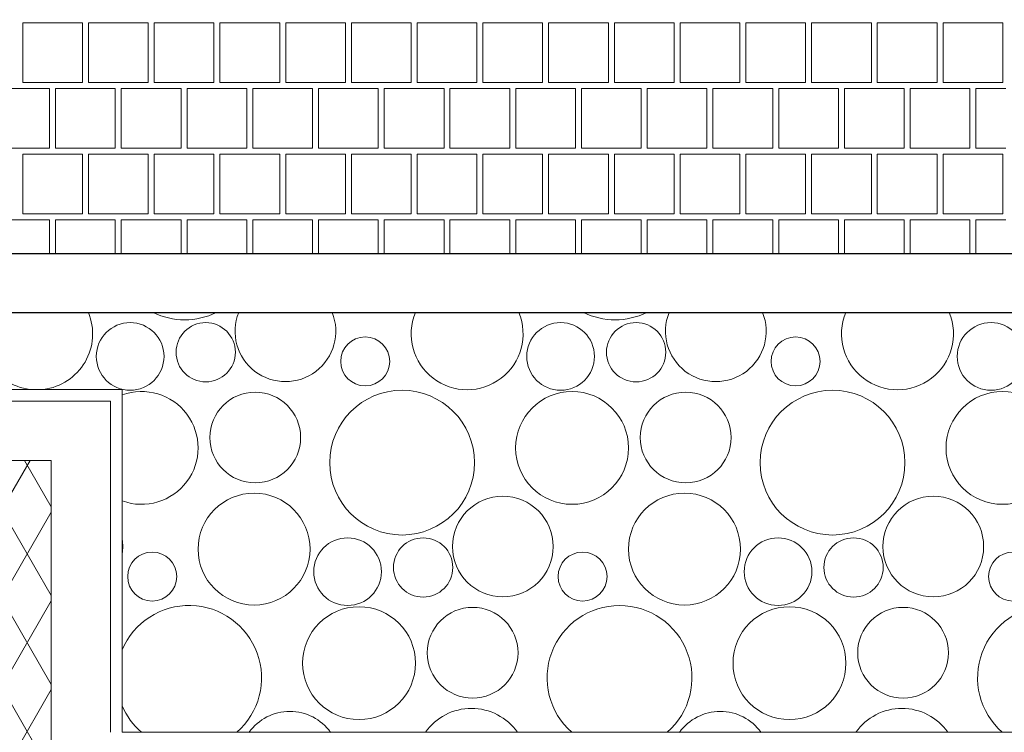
# Model space of a CAD drawing. Header units: millimetres. Extents: x -126271 to -88962, y -179170 to 5194.
# Tile 61 of 66: x -121213 to -119549, y -91577 to -90371. Entities that reach past the tile are written whole.
import ezdxf

# ---------------------------------------------------------------- set-up
doc = ezdxf.new("R2010")
doc.units = ezdxf.units.MM
doc.header["$MEASUREMENT"] = 0
for name, color, linetype, lineweight, true_color in [('Nowe_2D - Rysunki i Obrazki_Nr_pióra__105', 7, 'Continuous', 13, 0xcccccc), ('Nowe_2D - Rysunki i Obrazki_Nr_pióra__61', 7, 'Continuous', 18, 0x6a6a6a), ('Nowe_Konstrukcja - Słupy_Nr_pióra__1', 7, 'Continuous', 13, 0x6879ec), ('Nowe_Konstrukcja - Słupy_Nr_pióra__107', 7, 'Continuous', 13, 0xaaaaaa), ('Nowe_Konstrukcja - Słupy_Nr_pióra__109', 7, 'Continuous', 13, 0xaaaaaa), ('Nowe_Konstrukcja - Ściany zew_Nr_pióra__105', 7, 'Continuous', 13, 0xcccccc), ('Nowe_Wymiarowanie - Ogólne_Nr_pióra__81', 7, 'Continuous', 13, 0x6a6a6a)]:
    doc.layers.add(name, color=color, linetype=linetype, lineweight=lineweight, true_color=true_color)
for name, color, linetype, lineweight in [('Nowe_2D - Rysunki i Obrazki_Nr_pióra__22', 8, 'Continuous', 25), ('Nowe_Konstrukcja - Słupy_Nr_pióra__21', 7, 'Continuous', 20), ('Nowe_Konstrukcja - Słupy_Nr_pióra__4', 8, 'Continuous', 13), ('Nowe_Konstrukcja - Słupy_Nr_pióra__41', 7, 'Continuous', 13), ('Nowe_Konstrukcja - Ściany zew_Nr_pióra__3', 7, 'Continuous', 13), ('Nowe_Wymiarowanie - Ogólne_Nr_pióra__42', 8, 'Continuous', 25)]:
    doc.layers.add(name, color=color, linetype=linetype, lineweight=lineweight)
doc.layers.add('Nowe_Konstrukcja - Słupy', color=7, linetype='Continuous')
doc.layers.add('Nowe_Wymiarowanie - Ogólne', color=7, linetype='Continuous')
doc.styles.add('STYL_AUTOMATYCZNY_1', font='arial.ttf')
doc.dimstyles.new('STYL_AUTOMATYCZNY__1', dxfattribs={"dimtxt": 150, "dimasz": 47.5, "dimexe": 0.18, "dimexo": 0.0625, "dimgap": 0, "dimtad": 1, "dimtih": 1, "dimtoh": 1, "dimdec": 0, "dimlfac": 0.1, "dimzin": 0, "dimdsep": 46, "dimtxsty": 'STYL_AUTOMATYCZNY_1', "dimblk": 'ARROWHEAD_6', "dimblk1": 'ARROWHEAD_6', "dimblk2": 'ARROWHEAD_6', "dimcen": 0.09, "dimse1": 1, "dimse2": 1, "dimclrd": 256, "dimclre": 256, "dimclrt": 8, "dimazin": 0, "dimtfac": 1, "dimtdec": 4, "dimtmove": 0, "dimatfit": 3, "dimfxl": 0, "dimtolj": 1, "dimtzin": 0, "dimarcsym": 0})
doc.dimstyles.new('STYL_AUTOMATYCZNY__3', dxfattribs={"dimtxt": 150, "dimasz": 47.5, "dimexe": 0.18, "dimexo": 0.0625, "dimgap": 0, "dimtad": 1, "dimdec": 0, "dimlfac": 0.1, "dimzin": 0, "dimdsep": 46, "dimtxsty": 'STYL_AUTOMATYCZNY_1', "dimblk": 'ARROWHEAD_6', "dimblk1": 'ARROWHEAD_6', "dimblk2": 'ARROWHEAD_6', "dimcen": 0.09, "dimse1": 1, "dimse2": 1, "dimclrd": 256, "dimclre": 256, "dimclrt": 8, "dimazin": 0, "dimtfac": 1, "dimtdec": 4, "dimtmove": 0, "dimatfit": 3, "dimfxl": 0, "dimtolj": 1, "dimtzin": 0, "dimarcsym": 0})

# ---------------------------------------------------------------- blocks, each defined once
blk = doc.blocks.new('*X72')
at = {"layer": 'Nowe_Konstrukcja - Ściany zew_Nr_pióra__105', "color": 254, "linetype": 'Continuous', "lineweight": 13, "true_color": 0xcccccc}
for centre, radius in [((-121026.2, -90940.9), 57.2), ((-120898.5, -90933.8), 50.1), ((-120298.8, -90940.9), 57.2), ((-120171.1, -90933.8), 50.1), ((-119571.3, -90940.9), 57.2), ((-120629, -90949.2), 41.4), ((-119901.6, -90949.2), 41.4), ((-120814.8, -91078), 76.7), ((-120566.6, -91120.5), 122.4), ((-120279.4, -91095.6), 95.4), ((-120087.4, -91078), 76.7), ((-119839.2, -91120.5), 122.4), ((-119552, -91095.6), 95.4), ((-120816.8, -91266.7), 94.6), ((-120396.4, -91262.4), 85.1), ((-120089.4, -91266.7), 94.6), ((-119668.9, -91262.4), 85.1), ((-120658.8, -91304.9), 57.2), ((-120531.1, -91297.8), 50.1), ((-119931.3, -91304.9), 57.2), ((-119803.7, -91297.8), 50.1), ((-120989, -91313.2), 41.4), ((-120261.6, -91313.2), 41.4), ((-119534.2, -91313.2), 41.4), ((-120639.4, -91459.6), 95.4), ((-120447.4, -91442), 76.7), ((-119912, -91459.6), 95.4), ((-119720, -91442), 76.7)]:
    blk.add_circle(centre, radius, dxfattribs=at)
for centre, radius, start, end in [((-121184.2, -90902.7), 94.6, 157.5728, 262.9498), ((-121184.2, -90902.7), 94.6, 277.0502, 22.4272), ((-120934, -90756.5), 122.4, 244.0437, 295.9563), ((-120763.8, -90898.4), 85.1, 158.0856, 21.9144), ((-120456.8, -90902.7), 94.6, 157.5728, 22.4272), ((-120206.6, -90756.5), 122.4, 244.0437, 295.9563), ((-120036.4, -90898.4), 85.1, 158.0857, 21.9143), ((-119729.4, -90902.7), 94.6, 157.5729, 22.4271), ((-121006.9, -91095.6), 95.4, 249.9849, 110.0151), ((-121123.8, -91262.4), 85.1, 351.9619, 8.0381), ((-120926.6, -91484.5), 122.4, 311.2231, 157.2999), ((-120199.2, -91484.5), 122.4, 311.2231, 228.7769), ((-119471.7, -91484.5), 122.4, 311.2231, 228.7769), ((-120926.6, -91484.5), 122.4, 202.7001, 228.7769), ((-120756.4, -91626.4), 85.1, 35.7788, 144.2212), ((-120449.4, -91630.7), 94.6, 34.8677, 145.1323), ((-120028.9, -91626.4), 85.1, 35.7788, 144.2212), ((-119722, -91630.7), 94.6, 34.8677, 145.1323)]:
    blk.add_arc(centre, radius, start, end, dxfattribs=at)
blk = doc.blocks.new('Wypełnienie_3_1', base_point=(0, 0))
at = {"layer": 'Nowe_Konstrukcja - Ściany zew_Nr_pióra__3', "color": 7, "linetype": 'Continuous', "lineweight": 13, "flags": 128}
blk.add_lwpolyline([(-122619.5, -94853.7), (-122619.5, -96276.6), (-122319.5, -96276.6), (-122319.5, -96008.9), (-122319.5, -91366.6), (-122319.5, -90996.6), (-121039.5, -90996.6), (-121039.5, -91476.6), (-121039.5, -91576.6), (-117775.3, -91576.6), (-117775.3, -91476.6), (-112435.3, -91476.6), (-112435.3, -90866.6), (-122619.5, -90866.6), (-122619.5, -91801.6)], close=True, dxfattribs=at)
at = {"layer": 'Nowe_Konstrukcja - Ściany zew_Nr_pióra__105', "color": 254, "linetype": 'Continuous', "lineweight": 13, "true_color": 0xcccccc}
blk.add_blockref('*X72', (0, 0), dxfattribs=at)
blk = doc.blocks.new('*X78')
at = {"layer": 'Nowe_2D - Rysunki i Obrazki_Nr_pióra__105', "color": 254, "linetype": 'Continuous', "lineweight": 13, "true_color": 0xcccccc}
for p, q in [((-121106.8, -90376.4), (-121207.8, -90376.4)), ((-121207.8, -90376.4), (-121207.8, -90477.4)), ((-121106.8, -90477.4), (-121106.8, -90376.4)), ((-120995.7, -90376.4), (-121096.7, -90376.4)), ((-121096.7, -90376.4), (-121096.7, -90477.4)), ((-120995.7, -90477.4), (-120995.7, -90376.4)), ((-120884.6, -90376.4), (-120985.6, -90376.4)), ((-120985.6, -90376.4), (-120985.6, -90477.4)), ((-120884.6, -90477.4), (-120884.6, -90376.4)), ((-120773.5, -90376.4), (-120874.5, -90376.4)), ((-120874.5, -90376.4), (-120874.5, -90477.4)), ((-120773.5, -90477.4), (-120773.5, -90376.4)), ((-120662.4, -90376.4), (-120763.4, -90376.4)), ((-120763.4, -90376.4), (-120763.4, -90477.4)), ((-120662.4, -90477.4), (-120662.4, -90376.4)), ((-120551.3, -90376.4), (-120652.3, -90376.4)), ((-120652.3, -90376.4), (-120652.3, -90477.4)), ((-120551.3, -90477.4), (-120551.3, -90376.4)), ((-120440.2, -90376.4), (-120541.2, -90376.4)), ((-120541.2, -90376.4), (-120541.2, -90477.4)), ((-120440.2, -90477.4), (-120440.2, -90376.4)), ((-120329.1, -90376.4), (-120430.1, -90376.4)), ((-120430.1, -90376.4), (-120430.1, -90477.4)), ((-120329.1, -90477.4), (-120329.1, -90376.4)), ((-120218, -90376.4), (-120319, -90376.4)), ((-120319, -90376.4), (-120319, -90477.4)), ((-120218, -90477.4), (-120218, -90376.4)), ((-120106.9, -90376.4), (-120207.9, -90376.4)), ((-120207.9, -90376.4), (-120207.9, -90477.4)), ((-120106.9, -90477.4), (-120106.9, -90376.4)), ((-119995.8, -90376.4), (-120096.8, -90376.4)), ((-120096.8, -90376.4), (-120096.8, -90477.4)), ((-119995.8, -90477.4), (-119995.8, -90376.4)), ((-119884.7, -90376.4), (-119985.7, -90376.4)), ((-119985.7, -90376.4), (-119985.7, -90477.4)), ((-119884.7, -90477.4), (-119884.7, -90376.4)), ((-119773.6, -90376.4), (-119874.6, -90376.4)), ((-119874.6, -90376.4), (-119874.6, -90477.4)), ((-119773.6, -90477.4), (-119773.6, -90376.4)), ((-119662.5, -90376.4), (-119763.5, -90376.4)), ((-119763.5, -90376.4), (-119763.5, -90477.4)), ((-119662.5, -90477.4), (-119662.5, -90376.4)), ((-119551.4, -90376.4), (-119652.4, -90376.4)), ((-119652.4, -90376.4), (-119652.4, -90477.4)), ((-119551.4, -90477.4), (-119551.4, -90376.4)), ((-121207.8, -90477.4), (-121106.8, -90477.4)), ((-121096.7, -90477.4), (-120995.7, -90477.4)), ((-120985.6, -90477.4), (-120884.6, -90477.4)), ((-120874.5, -90477.4), (-120773.5, -90477.4)), ((-120763.4, -90477.4), (-120662.4, -90477.4)), ((-120652.3, -90477.4), (-120551.3, -90477.4)), ((-120541.2, -90477.4), (-120440.2, -90477.4)), ((-120430.1, -90477.4), (-120329.1, -90477.4)), ((-120319, -90477.4), (-120218, -90477.4)), ((-120207.9, -90477.4), (-120106.9, -90477.4)), ((-120096.8, -90477.4), (-119995.8, -90477.4)), ((-119985.7, -90477.4), (-119884.7, -90477.4)), ((-119874.6, -90477.4), (-119773.6, -90477.4)), ((-119763.5, -90477.4), (-119662.5, -90477.4)), ((-119652.4, -90477.4), (-119551.4, -90477.4)), ((-121162.4, -90487.5), (-121263.4, -90487.5)), ((-121162.4, -90588.5), (-121162.4, -90487.5)), ((-121152.3, -90588.5), (-121152.3, -90487.5)), ((-121152.3, -90487.5), (-121101.8, -90487.5)), ((-121051.3, -90487.5), (-121101.8, -90487.5)), ((-121051.3, -90588.5), (-121051.3, -90487.5)), ((-120940.2, -90487.5), (-121041.2, -90487.5)), ((-121041.2, -90487.5), (-121041.2, -90588.5)), ((-120940.2, -90588.5), (-120940.2, -90487.5)), ((-120930.1, -90588.5), (-120930.1, -90487.5)), ((-120930.1, -90487.5), (-120879.6, -90487.5)), ((-120829.1, -90487.5), (-120879.6, -90487.5)), ((-120829.1, -90588.5), (-120829.1, -90487.5)), ((-120718, -90487.5), (-120819, -90487.5)), ((-120819, -90487.5), (-120819, -90588.5)), ((-120718, -90588.5), (-120718, -90487.5)), ((-120707.9, -90588.5), (-120707.9, -90487.5)), ((-120707.9, -90487.5), (-120657.4, -90487.5)), ((-120606.9, -90487.5), (-120657.4, -90487.5)), ((-120606.9, -90588.5), (-120606.9, -90487.5)), ((-120495.8, -90487.5), (-120596.8, -90487.5)), ((-120596.8, -90487.5), (-120596.8, -90588.5)), ((-120495.8, -90588.5), (-120495.8, -90487.5)), ((-120485.7, -90588.5), (-120485.7, -90487.5)), ((-120485.7, -90487.5), (-120435.2, -90487.5)), ((-120384.7, -90487.5), (-120435.2, -90487.5)), ((-120384.7, -90588.5), (-120384.7, -90487.5)), ((-120273.6, -90487.5), (-120374.6, -90487.5)), ((-120374.6, -90487.5), (-120374.6, -90588.5)), ((-120273.6, -90588.5), (-120273.6, -90487.5)), ((-120263.5, -90588.5), (-120263.5, -90487.5)), ((-120263.5, -90487.5), (-120213, -90487.5)), ((-120162.5, -90487.5), (-120213, -90487.5)), ((-120162.5, -90588.5), (-120162.5, -90487.5)), ((-120051.4, -90487.5), (-120152.4, -90487.5)), ((-120152.4, -90487.5), (-120152.4, -90588.5)), ((-120051.4, -90588.5), (-120051.4, -90487.5)), ((-120041.3, -90588.5), (-120041.3, -90487.5)), ((-120041.3, -90487.5), (-119990.8, -90487.5)), ((-119940.3, -90487.5), (-119990.8, -90487.5)), ((-119940.3, -90588.5), (-119940.3, -90487.5)), ((-119829.2, -90487.5), (-119930.2, -90487.5)), ((-119930.2, -90487.5), (-119930.2, -90588.5)), ((-119829.2, -90588.5), (-119829.2, -90487.5)), ((-119819.1, -90588.5), (-119819.1, -90487.5)), ((-119819.1, -90487.5), (-119768.6, -90487.5)), ((-119718.1, -90487.5), (-119768.6, -90487.5)), ((-119718.1, -90588.5), (-119718.1, -90487.5)), ((-119607, -90487.5), (-119708, -90487.5)), ((-119708, -90487.5), (-119708, -90588.5)), ((-119607, -90588.5), (-119607, -90487.5)), ((-119596.9, -90588.5), (-119596.9, -90487.5)), ((-119596.9, -90487.5), (-119546.4, -90487.5)), ((-121263.4, -90588.5), (-121162.4, -90588.5)), ((-121106.8, -90598.6), (-121207.8, -90598.6)), ((-121207.8, -90598.6), (-121207.8, -90699.6)), ((-121101.8, -90588.5), (-121152.3, -90588.5)), ((-121106.8, -90699.6), (-121106.8, -90598.6)), ((-121101.8, -90588.5), (-121051.3, -90588.5)), ((-120995.7, -90598.6), (-121096.7, -90598.6)), ((-121096.7, -90598.6), (-121096.7, -90699.6)), ((-121041.2, -90588.5), (-120940.2, -90588.5)), ((-120995.7, -90699.6), (-120995.7, -90598.6)), ((-120884.6, -90598.6), (-120985.6, -90598.6)), ((-120985.6, -90598.6), (-120985.6, -90699.6)), ((-120879.6, -90588.5), (-120930.1, -90588.5)), ((-120884.6, -90699.6), (-120884.6, -90598.6)), ((-120879.6, -90588.5), (-120829.1, -90588.5)), ((-120773.5, -90598.6), (-120874.5, -90598.6)), ((-120874.5, -90598.6), (-120874.5, -90699.6)), ((-120819, -90588.5), (-120718, -90588.5)), ((-120773.5, -90699.6), (-120773.5, -90598.6)), ((-120662.4, -90598.6), (-120763.4, -90598.6)), ((-120763.4, -90598.6), (-120763.4, -90699.6)), ((-120657.4, -90588.5), (-120707.9, -90588.5)), ((-120662.4, -90699.6), (-120662.4, -90598.6)), ((-120657.4, -90588.5), (-120606.9, -90588.5)), ((-120551.3, -90598.6), (-120652.3, -90598.6)), ((-120652.3, -90598.6), (-120652.3, -90699.6)), ((-120596.8, -90588.5), (-120495.8, -90588.5)), ((-120551.3, -90699.6), (-120551.3, -90598.6)), ((-120440.2, -90598.6), (-120541.2, -90598.6)), ((-120541.2, -90598.6), (-120541.2, -90699.6)), ((-120435.2, -90588.5), (-120485.7, -90588.5)), ((-120440.2, -90699.6), (-120440.2, -90598.6)), ((-120435.2, -90588.5), (-120384.7, -90588.5)), ((-120329.1, -90598.6), (-120430.1, -90598.6)), ((-120430.1, -90598.6), (-120430.1, -90699.6)), ((-120374.6, -90588.5), (-120273.6, -90588.5)), ((-120329.1, -90699.6), (-120329.1, -90598.6)), ((-120218, -90598.6), (-120319, -90598.6)), ((-120319, -90598.6), (-120319, -90699.6)), ((-120213, -90588.5), (-120263.5, -90588.5)), ((-120218, -90699.6), (-120218, -90598.6)), ((-120213, -90588.5), (-120162.5, -90588.5)), ((-120106.9, -90598.6), (-120207.9, -90598.6)), ((-120207.9, -90598.6), (-120207.9, -90699.6)), ((-120152.4, -90588.5), (-120051.4, -90588.5)), ((-120106.9, -90699.6), (-120106.9, -90598.6)), ((-119995.8, -90598.6), (-120096.8, -90598.6)), ((-120096.8, -90598.6), (-120096.8, -90699.6)), ((-119990.8, -90588.5), (-120041.3, -90588.5)), ((-119995.8, -90699.6), (-119995.8, -90598.6)), ((-119990.8, -90588.5), (-119940.3, -90588.5)), ((-119884.7, -90598.6), (-119985.7, -90598.6)), ((-119985.7, -90598.6), (-119985.7, -90699.6)), ((-119930.2, -90588.5), (-119829.2, -90588.5)), ((-119884.7, -90699.6), (-119884.7, -90598.6)), ((-119773.6, -90598.6), (-119874.6, -90598.6)), ((-119874.6, -90598.6), (-119874.6, -90699.6)), ((-119768.6, -90588.5), (-119819.1, -90588.5)), ((-119773.6, -90699.6), (-119773.6, -90598.6)), ((-119768.6, -90588.5), (-119718.1, -90588.5)), ((-119662.5, -90598.6), (-119763.5, -90598.6)), ((-119763.5, -90598.6), (-119763.5, -90699.6)), ((-119708, -90588.5), (-119607, -90588.5)), ((-119662.5, -90699.6), (-119662.5, -90598.6)), ((-119551.4, -90598.6), (-119652.4, -90598.6)), ((-119652.4, -90598.6), (-119652.4, -90699.6)), ((-119546.4, -90588.5), (-119596.9, -90588.5)), ((-119551.4, -90699.6), (-119551.4, -90598.6)), ((-121207.8, -90699.6), (-121106.8, -90699.6)), ((-121096.7, -90699.6), (-120995.7, -90699.6)), ((-120985.6, -90699.6), (-120884.6, -90699.6)), ((-120874.5, -90699.6), (-120773.5, -90699.6)), ((-120763.4, -90699.6), (-120662.4, -90699.6)), ((-120652.3, -90699.6), (-120551.3, -90699.6)), ((-120541.2, -90699.6), (-120440.2, -90699.6)), ((-120430.1, -90699.6), (-120329.1, -90699.6)), ((-120319, -90699.6), (-120218, -90699.6)), ((-120207.9, -90699.6), (-120106.9, -90699.6)), ((-120096.8, -90699.6), (-119995.8, -90699.6)), ((-119985.7, -90699.6), (-119884.7, -90699.6)), ((-119874.6, -90699.6), (-119773.6, -90699.6)), ((-119763.5, -90699.6), (-119662.5, -90699.6)), ((-119652.4, -90699.6), (-119551.4, -90699.6)), ((-121162.4, -90709.7), (-121263.4, -90709.7)), ((-121162.4, -90766.6), (-121162.4, -90709.7)), ((-121152.3, -90766.6), (-121152.3, -90709.7)), ((-121152.3, -90709.7), (-121101.8, -90709.7)), ((-121051.3, -90709.7), (-121101.8, -90709.7)), ((-121051.3, -90766.6), (-121051.3, -90709.7)), ((-120940.2, -90709.7), (-121041.2, -90709.7)), ((-121041.2, -90709.7), (-121041.2, -90766.6)), ((-120940.2, -90766.6), (-120940.2, -90709.7)), ((-120930.1, -90766.6), (-120930.1, -90709.7)), ((-120930.1, -90709.7), (-120879.6, -90709.7)), ((-120829.1, -90709.7), (-120879.6, -90709.7)), ((-120829.1, -90766.6), (-120829.1, -90709.7)), ((-120718, -90709.7), (-120819, -90709.7)), ((-120819, -90709.7), (-120819, -90766.6)), ((-120718, -90766.6), (-120718, -90709.7)), ((-120707.9, -90766.6), (-120707.9, -90709.7)), ((-120707.9, -90709.7), (-120657.4, -90709.7)), ((-120606.9, -90709.7), (-120657.4, -90709.7)), ((-120606.9, -90766.6), (-120606.9, -90709.7)), ((-120495.8, -90709.7), (-120596.8, -90709.7)), ((-120596.8, -90709.7), (-120596.8, -90766.6)), ((-120495.8, -90766.6), (-120495.8, -90709.7)), ((-120485.7, -90766.6), (-120485.7, -90709.7)), ((-120485.7, -90709.7), (-120435.2, -90709.7)), ((-120384.7, -90709.7), (-120435.2, -90709.7)), ((-120384.7, -90766.6), (-120384.7, -90709.7)), ((-120273.6, -90709.7), (-120374.6, -90709.7)), ((-120374.6, -90709.7), (-120374.6, -90766.6)), ((-120273.6, -90766.6), (-120273.6, -90709.7)), ((-120263.5, -90766.6), (-120263.5, -90709.7)), ((-120263.5, -90709.7), (-120213, -90709.7)), ((-120162.5, -90709.7), (-120213, -90709.7)), ((-120162.5, -90766.6), (-120162.5, -90709.7)), ((-120051.4, -90709.7), (-120152.4, -90709.7)), ((-120152.4, -90709.7), (-120152.4, -90766.6)), ((-120051.4, -90766.6), (-120051.4, -90709.7)), ((-120041.3, -90766.6), (-120041.3, -90709.7)), ((-120041.3, -90709.7), (-119990.8, -90709.7)), ((-119940.3, -90709.7), (-119990.8, -90709.7)), ((-119940.3, -90766.6), (-119940.3, -90709.7)), ((-119829.2, -90709.7), (-119930.2, -90709.7)), ((-119930.2, -90709.7), (-119930.2, -90766.6)), ((-119829.2, -90766.6), (-119829.2, -90709.7)), ((-119819.1, -90766.6), (-119819.1, -90709.7)), ((-119819.1, -90709.7), (-119768.6, -90709.7)), ((-119718.1, -90709.7), (-119768.6, -90709.7)), ((-119718.1, -90766.6), (-119718.1, -90709.7)), ((-119607, -90709.7), (-119708, -90709.7)), ((-119708, -90709.7), (-119708, -90766.6)), ((-119607, -90766.6), (-119607, -90709.7)), ((-119596.9, -90766.6), (-119596.9, -90709.7)), ((-119596.9, -90709.7), (-119546.4, -90709.7))]:
    blk.add_line(p, q, dxfattribs=at)
blk = doc.blocks.new('Wypełnienie_6_1', base_point=(0, 0))
at = {"layer": 'Nowe_2D - Rysunki i Obrazki_Nr_pióra__61', "color": 251, "linetype": 'Continuous', "lineweight": 18, "true_color": 0x6a6a6a, "flags": 128}
blk.add_lwpolyline([(-122719.5, -104256.6), (-120658.6, -104256.6), (-120658.6, -103756.6), (-107467.6, -103756.6), (-107467.6, -103356.6), (-105967.6, -103356.6), (-105967.6, -103756.6), (-97100.3, -103756.6), (-97100.3, -104256.6), (-95039.5, -104256.6), (-95039.5, -102678.1), (-93589.5, -102678.1), (-93589.5, -101178.1), (-95039.5, -101178.1), (-95039.5, -90766.6), (-106019.5, -90766.6), (-106019.5, -90866.6), (-111739.5, -90866.6), (-111739.5, -90766.6), (-122719.5, -90766.6), (-122719.5, -96376.6), (-122319.5, -96376.6), (-122319.5, -97574.9), (-122719.5, -97574.9)], close=True, dxfattribs=at)
at = {"layer": 'Nowe_2D - Rysunki i Obrazki_Nr_pióra__105', "color": 254, "linetype": 'Continuous', "lineweight": 13, "true_color": 0xcccccc}
blk.add_blockref('*X78', (0, 0), dxfattribs=at)
blk = doc.blocks.new('*D322')
at = {"layer": 'Nowe_Wymiarowanie - Ogólne_Nr_pióra__81', "color": 251, "linetype": 'Continuous', "lineweight": 13, "true_color": 0x6a6a6a}
for p, q in [((-122319.5, -88334.6), (-122319.5, -88428.3)), ((-119269.5, -88334.6), (-119269.5, -88428.3)), ((-122294.5, -88356.4), (-122344.5, -88406.4)), ((-119294.5, -88406.4), (-119244.5, -88356.4)), ((-122319.5, -88381.4), (-122357, -88381.4)), ((-119269.5, -88381.4), (-122319.5, -88381.4))]:
    blk.add_line(p, q, dxfattribs=at)
at = {"layer": 'Nowe_Wymiarowanie - Ogólne_Nr_pióra__42', "color": 8, "lineweight": 25, "insert": (-120966.1, -88351.4), "char_height": 150, "attachment_point": 7, "style": 'STYL_AUTOMATYCZNY_1'}
blk.add_mtext('\\A1;{\\pql;\\fArial|b0|i0|c238|p0;\\W1.000000;305}', dxfattribs=at)
blk = doc.blocks.new('ARROWHEAD_6')
at = {"color": 0, "linetype": 'Continuous', "lineweight": 0}
for p, q in [((-0.5, -0.5), (0.5, 0.5)), ((0, 0), (-1, 0))]:
    blk.add_line(p, q, dxfattribs=at)
blk = doc.blocks.new('*D323')
at = {"layer": 'Nowe_Wymiarowanie - Ogólne_Nr_pióra__81', "color": 251, "linetype": 'Continuous', "lineweight": 13, "true_color": 0x6a6a6a}
for p, q in [((-122319.5, -88128.3), (-122319.5, -88034.6)), ((-121039.5, -88128.3), (-121039.5, -88034.6)), ((-122294.5, -88056.5), (-122344.5, -88106.5)), ((-121014.5, -88056.5), (-121064.5, -88106.5)), ((-122357, -88081.5), (-122319.5, -88081.5)), ((-122319.5, -88081.5), (-121039.5, -88081.5))]:
    blk.add_line(p, q, dxfattribs=at)
at = {"layer": 'Nowe_Wymiarowanie - Ogólne_Nr_pióra__42', "color": 8, "lineweight": 25, "insert": (-121851.1, -88051.5), "char_height": 150, "attachment_point": 7, "style": 'STYL_AUTOMATYCZNY_1'}
blk.add_mtext('\\A1;{\\pql;\\fArial|b0|i0|c238|p0;\\W1.000000;128}', dxfattribs=at)
blk = doc.blocks.new('*D324')
at = {"layer": 'Nowe_Wymiarowanie - Ogólne_Nr_pióra__81', "color": 251, "linetype": 'Continuous', "lineweight": 13, "true_color": 0x6a6a6a}
for p, q in [((-106019.5, -88128.3), (-106019.5, -88034.6)), ((-121014.5, -88056.5), (-121064.5, -88106.5)), ((-105994.5, -88056.5), (-106044.5, -88106.5)), ((-121039.5, -88081.5), (-106019.5, -88081.5))]:
    blk.add_line(p, q, dxfattribs=at)
at = {"layer": 'Nowe_Wymiarowanie - Ogólne_Nr_pióra__42', "color": 8, "lineweight": 25, "insert": (-113786.9, -88051.5), "char_height": 150, "attachment_point": 7, "style": 'STYL_AUTOMATYCZNY_1'}
blk.add_mtext('\\A1;{\\pql;\\fArial|b0|i0|c238|p0;\\W1.000000;1\xa0502}', dxfattribs=at)
blk = doc.blocks.new('*D328')
at = {"layer": 'Nowe_Wymiarowanie - Ogólne_Nr_pióra__81', "color": 251, "linetype": 'Continuous', "lineweight": 13, "true_color": 0x6a6a6a}
for p, q in [((-122319.5, -87734.3), (-122319.5, -87828.1)), ((-95439.5, -87734.3), (-95439.5, -87828.1)), ((-122294.5, -87756.2), (-122344.5, -87806.2)), ((-95464.5, -87806.2), (-95414.5, -87756.2)), ((-122319.5, -87781.2), (-122357, -87781.2)), ((-95439.5, -87781.2), (-122319.5, -87781.2)), ((-95402, -87781.2), (-95439.5, -87781.2))]:
    blk.add_line(p, q, dxfattribs=at)
at = {"layer": 'Nowe_Wymiarowanie - Ogólne_Nr_pióra__42', "color": 8, "lineweight": 25, "insert": (-109136.9, -87751.2), "char_height": 150, "attachment_point": 7, "style": 'STYL_AUTOMATYCZNY_1'}
blk.add_mtext('\\A1;{\\pql;\\fArial|b0|i0|c238|p0;\\W1.000000;2\xa0688}', dxfattribs=at)
blk = doc.blocks.new('*D374')
at = {"layer": 'Nowe_Wymiarowanie - Ogólne_Nr_pióra__81', "color": 251, "linetype": 'Continuous', "lineweight": 13, "true_color": 0x6a6a6a}
for p, q in [((-125357.4, -90996.6), (-125357.4, -90959.1)), ((-125332.4, -91021.6), (-125382.4, -90971.6)), ((-125310.6, -90996.6), (-125404.3, -90996.6)), ((-125357.4, -103836.6), (-125357.4, -90996.6)), ((-125382.4, -103811.6), (-125332.4, -103861.6)), ((-125310.6, -103836.6), (-125404.3, -103836.6)), ((-125357.4, -103874.1), (-125357.4, -103836.6))]:
    blk.add_line(p, q, dxfattribs=at)
at = {"layer": 'Nowe_Wymiarowanie - Ogólne_Nr_pióra__42', "color": 8, "lineweight": 25, "insert": (-125387.4, -97674), "char_height": 150, "attachment_point": 7, "rotation": 90, "style": 'STYL_AUTOMATYCZNY_1'}
blk.add_mtext('\\A1;{\\pql;\\fArial|b0|i0|c238|p0;\\W1.000000;1\xa0284}', dxfattribs=at)
blk = doc.blocks.new('*D392')
at = {"layer": 'Nowe_Wymiarowanie - Ogólne_Nr_pióra__81', "color": 251, "linetype": 'Continuous', "lineweight": 13, "true_color": 0x6a6a6a}
for p, q in [((-121543.6, -90996.6), (-121543.6, -90959.1)), ((-121518.6, -91021.6), (-121568.6, -90971.6)), ((-121496.8, -90996.6), (-121590.5, -90996.6)), ((-121543.6, -91746.6), (-121543.6, -90996.6)), ((-121568.6, -91721.6), (-121518.6, -91771.6)), ((-121496.8, -91746.6), (-121590.5, -91746.6)), ((-121543.6, -91986.6), (-121543.6, -91746.6))]:
    blk.add_line(p, q, dxfattribs=at)
at = {"layer": 'Nowe_Wymiarowanie - Ogólne_Nr_pióra__42', "color": 8, "lineweight": 25, "insert": (-121573.6, -91486), "char_height": 150, "attachment_point": 7, "rotation": 90, "style": 'STYL_AUTOMATYCZNY_1'}
blk.add_mtext('\\A1;{\\pql;\\fArial|b0|i0|c238|p0;\\W1.000000;75}', dxfattribs=at)
blk = doc.blocks.new('Słup_51_1', base_point=(-121679.5, -91866.6))
at = {"layer": 'Nowe_Konstrukcja - Słupy_Nr_pióra__107', "linetype": 'Continuous', "lineweight": 13, "true_color": 0xaaaaaa}
h = blk.add_hatch(dxfattribs=at)
h.set_pattern_fill('Tynk_0001', color=253, style=0, pattern_type=2)
h.set_pattern_definition([(0, (0, 0), (0, 86.60254), [0, -50]), (0, (25, 43.3), (0, 86.60254), [0, -50])])
h.paths.add_polyline_path([(-121789.5, -91986.6), (-121789.5, -92006.6), (-121309.5, -92006.6), (-121309.5, -91986.6)])
at = {"layer": 'Nowe_Konstrukcja - Słupy_Nr_pióra__109', "linetype": 'Continuous', "lineweight": 13, "true_color": 0xaaaaaa}
h = blk.add_hatch(dxfattribs=at)
h.set_pattern_fill('Izolacja_miękka_0001', color=253, style=0, pattern_type=2)
h.set_pattern_definition([(60, (0, 0), (-64.951905, 37.5), []), (120, (0, 0), (64.951905, 37.5), [])])
h.paths.add_polyline_path([(-121159.5, -91116.6), (-122199.5, -91116.6), (-122199.5, -91986.6), (-122049.5, -91986.6), (-122049.5, -91266.6), (-121309.5, -91266.6), (-121309.5, -91746.6), (-121159.5, -91746.6)])
at = {"layer": 'Nowe_Konstrukcja - Słupy_Nr_pióra__4', "linetype": 'Continuous', "lineweight": 13}
h = blk.add_hatch(dxfattribs=at)
h.set_pattern_fill('Beton_zbrojony_0001', color=8, style=0, pattern_type=2)
h.set_pattern_definition([(45, (0, 0), (-91.92388, 91.92388), []), (45, (-45.96, 45.96), (-91.92388, 91.92388), [97.5, -32.5])])
h.paths.add_polyline_path([(-121309.5, -91986.6), (-121309.5, -91746.6), (-121309.5, -91266.6), (-122049.5, -91266.6), (-122049.5, -91986.6)])
at = {"layer": 'Nowe_Konstrukcja - Słupy_Nr_pióra__1', "color": 171, "linetype": 'Continuous', "lineweight": 13, "true_color": 0x6879ec}
for p, q in [((-121679.5, -91786.6), (-121679.5, -91281.6)), ((-121759.5, -91866.6), (-122399.5, -91866.6)), ((-121599.5, -91866.6), (-120959.5, -91866.6)), ((-121679.5, -91946.6), (-121679.5, -92451.6))]:
    blk.add_line(p, q, dxfattribs=at)
blk.add_point((-121679.5, -91866.6), dxfattribs=at)
at = {"layer": 'Nowe_Konstrukcja - Słupy_Nr_pióra__21', "color": 7, "linetype": 'Continuous', "lineweight": 20, "flags": 128}
for points in [[(-121309.5, -91986.6), (-122049.5, -91986.6), (-122049.5, -91266.6), (-121309.5, -91266.6), (-121309.5, -91746.6)], [(-121309.5, -91746.6), (-121309.5, -91986.6)]]:
    blk.add_lwpolyline(points, dxfattribs=at)
at = {"layer": 'Nowe_Konstrukcja - Słupy_Nr_pióra__41', "color": 7, "linetype": 'Continuous', "lineweight": 13, "flags": 128}
for points in [[(-121039.5, -91576.6), (-121039.5, -90996.6), (-122319.5, -90996.6), (-122319.5, -91986.6)], [(-122299.5, -91986.6), (-122299.5, -91016.6), (-121059.5, -91016.6), (-121059.5, -91576.6)], [(-122049.5, -91986.6), (-122199.5, -91986.6), (-122199.5, -91116.6), (-121159.5, -91116.6), (-121159.5, -91746.6), (-121309.5, -91746.6)], [(-121789.5, -92006.6), (-121309.5, -92006.6), (-121309.5, -91986.6)]]:
    blk.add_lwpolyline(points, dxfattribs=at)

msp = doc.modelspace()

# ---------------------------------------------------------------- linework, layer by layer
at = {"layer": 'Nowe_2D - Rysunki i Obrazki_Nr_pióra__22', "color": 8, "linetype": 'Continuous', "lineweight": 25, "flags": 128}
for points in [[(-122719.5, -96376.6), (-122719.5, -90766.6), (-111739.5, -90766.6)], [(-122619.5, -96276.6), (-122619.5, -90866.6), (-112435.3, -90866.6)]]:
    msp.add_lwpolyline(points, dxfattribs=at)

# ---------------------------------------------------------------- block references
at = {"layer": 'Nowe_2D - Rysunki i Obrazki_Nr_pióra__105', "color": 254, "linetype": 'Continuous', "lineweight": 13, "true_color": 0xcccccc}
msp.add_blockref('Wypełnienie_6_1', (0, 0), dxfattribs=at)
at = {"layer": 'Nowe_Konstrukcja - Słupy', "color": 7, "lineweight": 13}
msp.add_blockref('Słup_51_1', (-121679.5, -91866.6), dxfattribs=at)
at = {"layer": 'Nowe_Konstrukcja - Ściany zew_Nr_pióra__105', "color": 254, "linetype": 'Continuous', "lineweight": 13, "true_color": 0xcccccc}
msp.add_blockref('Wypełnienie_3_1', (0, 0), dxfattribs=at)

# ---------------------------------------------------------------- dimensions: what is measured, and where the dimension line sits
at = {"layer": 'Nowe_Wymiarowanie - Ogólne', "color": 251, "linetype": 'Continuous', "lineweight": 13, "true_color": 0x6a6a6a}
for base, p1, picture, middle in [((-122319.5, -87781.2), (-95439.5, -90996.6), '*D328', (-108879.6, -87676.2)), ((-122319.5, -88381.4), (-119269.5, -91796.6), '*D322', (-120794.9, -88276.4))]:
    dim = msp.add_linear_dim(base=base, p1=p1, p2=(-122319.5, -90996.6), angle=180, dimstyle='STYL_AUTOMATYCZNY__1', dxfattribs=at)
    dim.commit()
    dim.dimension.update_dxf_attribs({"geometry": picture, "text_midpoint": middle, "dimtype": 160})
for base, p1, p2, picture, middle in [((-106019.5, -88081.5), (-121039.5, -90996.6), (-106019.5, -90866.6), '*D324', (-113529.6, -87976.5)), ((-121039.5, -88081.5), (-122319.5, -90996.6), (-121039.5, -90996.6), '*D323', (-121679.9, -87976.5))]:
    dim = msp.add_linear_dim(base=base, p1=p1, p2=p2, dimstyle='STYL_AUTOMATYCZNY__1', dxfattribs=at)
    dim.commit()
    dim.dimension.update_dxf_attribs({"geometry": picture, "text_midpoint": middle, "dimtype": 160})
for base, p1, p2, picture, middle in [((-125357.4, -90996.6), (-121039.5, -103836.6), (-122319.5, -90996.6), '*D374', (-125462.4, -97416.7)), ((-121543.6, -90996.6), (-121352.2, -91746.6), (-121039.5, -90996.6), '*D392', (-121648.6, -91371.9))]:
    dim = msp.add_linear_dim(base=base, p1=p1, p2=p2, angle=90, dimstyle='STYL_AUTOMATYCZNY__3', dxfattribs=at)
    dim.commit()
    dim.dimension.update_dxf_attribs({"geometry": picture, "text_midpoint": middle, "dimtype": 160, "text_rotation": 90})

doc.saveas('drawing.dxf')
